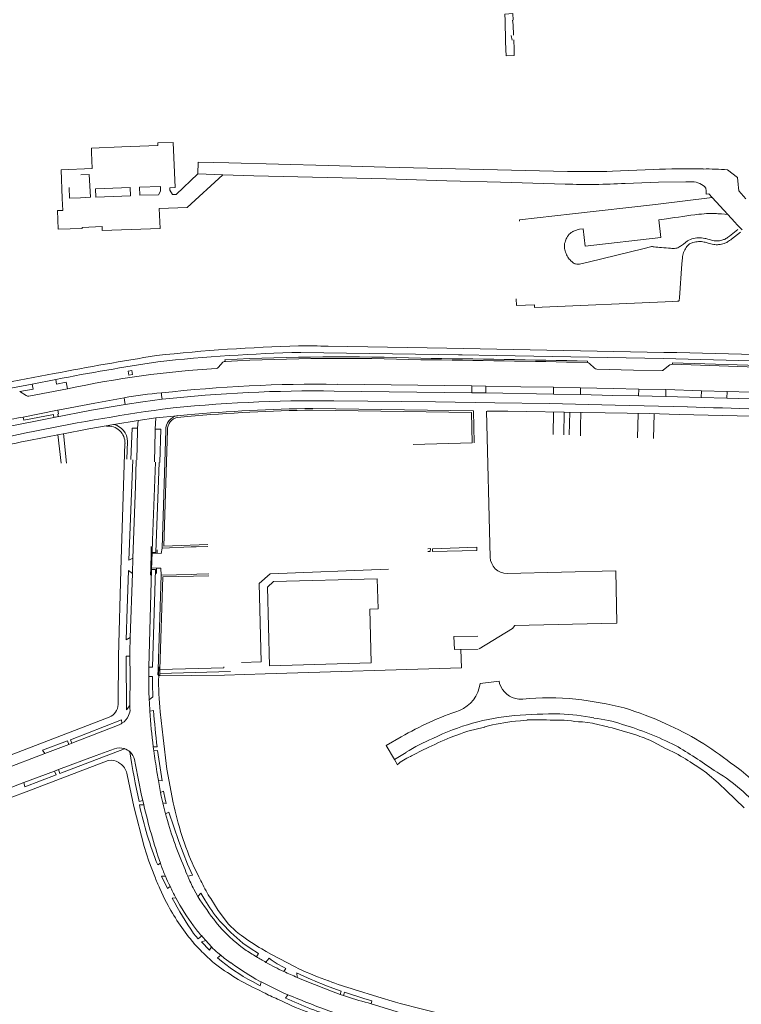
# Model space of a CAD drawing. Extents: x 145000 to 155000, y 457500 to 470000.
# Tile 174 of 196: x 153346 to 153571, y 462524 to 462831. Entities that reach past the tile are written whole.
import ezdxf

# ---------------------------------------------------------------- set-up
doc = ezdxf.new("R2010")
doc.units = 0
doc.header["$LTSCALE"] = 0.2
doc.header["$MEASUREMENT"] = 0
doc.layers.add('kant verharding', color=252, linetype='Continuous', lineweight=0)

msp = doc.modelspace()

# ---------------------------------------------------------------- linework, layer by layer
at = {"layer": 'kant verharding', "lineweight": 0}
for p, q in [((153499.57, 462829.42), (153499.33, 462830.91)), ((153497.09, 462829.01), (153497.04, 462830.77)), ((153497.18, 462826.04), (153497.09, 462829.01)), ((153499.57, 462829.42), (153499.7, 462826.19)), ((153497.23, 462824.3), (153497.18, 462826.04)), ((153499.25, 462824.64), (153498.97, 462826.14)), ((153499.74, 462824.72), (153499.83, 462821.86)), ((153497.3, 462821.71), (153497.23, 462824.3)), ((153364.98, 462782.74), (153367.66, 462782.86)), ((153368, 462775.73), (153367.66, 462782.86)), ((153401.43, 462783.01), (153409.22, 462782.74)), ((153530.47, 462783.82), (153543.15, 462784.39)), ((153558.69, 462784.55), (153558.52, 462784.55)), ((153361.38, 462778.81), (153361.48, 462775.47)), ((153569.57, 462779.76), (153569.68, 462778.65)), ((153368, 462775.73), (153364.87, 462775.61)), ((153369.66, 462775.79), (153369.56, 462778.39)), ((153380.43, 462776.21), (153369.66, 462775.79)), ((153383.42, 462776.35), (153389.15, 462776.5)), ((153559.53, 462778.63), (153559.61, 462777.59)), ((153560.48, 462776.76), (153561.49, 462775.67)), ((153561.49, 462775.67), (153566.36, 462770.4)), ((153569.68, 462778.65), (153569.77, 462777.78)), ((153569.77, 462777.78), (153571.93, 462775.28)), ((153364.87, 462775.61), (153361.48, 462775.47)), ((153501.54, 462768.69), (153518.02, 462770.58)), ((153549.79, 462769.39), (153551.06, 462769.58)), ((153552.33, 462769.77), (153551.06, 462769.58)), ((153553.58, 462769.95), (153552.33, 462769.77)), ((153554.84, 462770.12), (153553.58, 462769.95)), ((153556.09, 462770.29), (153554.84, 462770.12)), ((153557.35, 462770.45), (153556.09, 462770.29)), ((153558.15, 462770.53), (153557.35, 462770.45)), ((153558.96, 462770.6), (153558.15, 462770.53)), ((153559.77, 462770.64), (153558.96, 462770.6)), ((153560.57, 462770.67), (153559.77, 462770.64)), ((153561.14, 462770.67), (153560.57, 462770.67)), ((153561.7, 462770.67), (153561.14, 462770.67)), ((153562.27, 462770.66), (153561.7, 462770.67)), ((153562.83, 462770.65), (153562.27, 462770.66)), ((153563.22, 462770.63), (153562.83, 462770.65)), ((153563.6, 462770.61), (153563.22, 462770.63)), ((153563.98, 462770.59), (153563.6, 462770.61)), ((153564.36, 462770.56), (153563.98, 462770.59)), ((153564.36, 462770.56), (153566.36, 462770.4)), ((153566.36, 462770.4), (153568.59, 462767.98)), ((153501.58, 462768.25), (153501.54, 462768.69)), ((153545.86, 462768.82), (153544.91, 462768.68)), ((153545.55, 462763.23), (153544.91, 462768.68)), ((153545.86, 462768.82), (153546.56, 462768.92)), ((153547.26, 462769.02), (153546.56, 462768.92)), ((153547.26, 462769.02), (153548.53, 462769.2)), ((153548.53, 462769.2), (153549.79, 462769.39)), ((153568.59, 462767.98), (153569.32, 462767.17)), ((153569.32, 462767.17), (153570.06, 462766.36)), ((153365.39, 462765.98), (153365.39, 462766.33)), ((153516.45, 462763.48), (153516.34, 462763.28)), ((153516.56, 462763.67), (153516.45, 462763.48)), ((153516.69, 462763.87), (153516.56, 462763.67)), ((153516.96, 462764.21), (153516.69, 462763.87)), ((153517.27, 462764.51), (153516.96, 462764.21)), ((153517.62, 462764.77), (153517.27, 462764.51)), ((153517.99, 462765), (153517.62, 462764.77)), ((153518.15, 462765.08), (153517.99, 462765)), ((153518.32, 462765.16), (153518.15, 462765.08)), ((153518.48, 462765.23), (153518.32, 462765.16)), ((153518.65, 462765.29), (153518.48, 462765.23)), ((153518.65, 462765.29), (153519.04, 462765.43)), ((153519.44, 462765.57), (153519.04, 462765.43)), ((153519.84, 462765.69), (153519.44, 462765.57)), ((153520.24, 462765.77), (153519.84, 462765.69)), ((153520.24, 462765.77), (153521.37, 462765.92)), ((153521.37, 462765.92), (153521.99, 462760.5)), ((153566.32, 462763.25), (153566.6, 462763.45)), ((153566.6, 462763.45), (153566.88, 462763.66)), ((153566.88, 462763.66), (153569.53, 462765.68)), ((153567.56, 462762.73), (153570.32, 462764.84)), ((153570.06, 462766.36), (153570.8, 462765.56)), ((153515.52, 462760.98), (153515.5, 462760.57)), ((153515.5, 462760.57), (153515.52, 462760.17)), ((153515.59, 462761.39), (153515.52, 462760.98)), ((153515.7, 462761.8), (153515.59, 462761.39)), ((153515.82, 462762.13), (153515.7, 462761.8)), ((153515.95, 462762.45), (153515.82, 462762.13)), ((153516.09, 462762.76), (153515.95, 462762.45)), ((153516.24, 462763.07), (153516.09, 462762.76)), ((153516.34, 462763.28), (153516.24, 462763.07)), ((153521.99, 462760.5), (153545.55, 462763.23)), ((153542.33, 462760.35), (153540.32, 462759.78)), ((153542.6, 462760.38), (153542.33, 462760.35)), ((153542.88, 462760.37), (153542.6, 462760.38)), ((153543.16, 462760.33), (153542.88, 462760.37)), ((153543.16, 462760.33), (153543.44, 462760.29)), ((153551.1, 462760.19), (153551.39, 462760.36)), ((153551.39, 462760.36), (153551.69, 462760.55)), ((153551.69, 462760.55), (153551.99, 462760.75)), ((153551.99, 462760.75), (153552.29, 462760.95)), ((153552.29, 462760.95), (153552.57, 462761.16)), ((153553.83, 462762.17), (153552.57, 462761.16)), ((153553.65, 462760.41), (153553.42, 462760.11)), ((153553.9, 462760.69), (153553.65, 462760.41)), ((153553.83, 462762.17), (153555.17, 462762.77)), ((153554.17, 462760.95), (153553.9, 462760.69)), ((153554.48, 462761.19), (153554.17, 462760.95)), ((153554.72, 462761.34), (153554.48, 462761.19)), ((153554.97, 462761.47), (153554.72, 462761.34)), ((153555.24, 462761.57), (153554.97, 462761.47)), ((153555.66, 462762.94), (153555.17, 462762.77)), ((153555.51, 462761.66), (153555.24, 462761.57)), ((153555.95, 462761.77), (153555.51, 462761.66)), ((153556.17, 462763.03), (153555.66, 462762.94)), ((153556.38, 462761.85), (153555.95, 462761.77)), ((153556.69, 462763.08), (153556.17, 462763.03)), ((153556.82, 462761.91), (153556.38, 462761.85)), ((153557.21, 462763.09), (153556.69, 462763.08)), ((153557.26, 462761.94), (153556.82, 462761.91)), ((153557.7, 462763.1), (153557.21, 462763.09)), ((153557.69, 462761.94), (153557.26, 462761.94)), ((153558.13, 462761.93), (153557.69, 462761.94)), ((153558.2, 462763.09), (153557.7, 462763.1)), ((153558.56, 462761.89), (153558.13, 462761.93)), ((153558.69, 462763.04), (153558.2, 462763.09)), ((153558.99, 462761.81), (153558.56, 462761.89)), ((153559.18, 462762.95), (153558.69, 462763.04)), ((153559.31, 462761.72), (153558.99, 462761.81)), ((153559.52, 462762.86), (153559.18, 462762.95)), ((153559.63, 462761.64), (153559.31, 462761.72)), ((153559.86, 462762.77), (153559.52, 462762.86)), ((153559.63, 462761.64), (153559.95, 462761.55)), ((153559.86, 462762.77), (153560.2, 462762.67)), ((153559.95, 462761.55), (153560.26, 462761.47)), ((153560.2, 462762.67), (153560.55, 462762.58)), ((153560.26, 462761.47), (153560.69, 462761.36)), ((153560.55, 462762.58), (153560.94, 462762.48)), ((153560.69, 462761.36), (153561.11, 462761.26)), ((153560.94, 462762.48), (153561.33, 462762.39)), ((153561.11, 462761.26), (153561.54, 462761.16)), ((153561.33, 462762.39), (153561.73, 462762.29)), ((153561.54, 462761.16), (153561.97, 462761.06)), ((153561.73, 462762.29), (153562.13, 462762.21)), ((153561.97, 462761.06), (153562.35, 462761)), ((153562.13, 462762.21), (153562.45, 462762.15)), ((153562.35, 462761), (153562.74, 462760.97)), ((153562.45, 462762.15), (153562.77, 462762.13)), ((153562.74, 462760.97), (153563.13, 462760.98)), ((153562.77, 462762.13), (153563.1, 462762.14)), ((153563.1, 462762.14), (153563.42, 462762.16)), ((153563.13, 462760.98), (153563.52, 462761)), ((153563.42, 462762.16), (153563.78, 462762.2)), ((153563.52, 462761), (153563.94, 462761.05)), ((153563.78, 462762.2), (153564.13, 462762.26)), ((153563.94, 462761.05), (153564.36, 462761.13)), ((153564.13, 462762.26), (153564.48, 462762.35)), ((153564.36, 462761.13), (153564.78, 462761.23)), ((153564.48, 462762.35), (153564.83, 462762.46)), ((153564.78, 462761.23), (153565.19, 462761.35)), ((153564.83, 462762.46), (153565.07, 462762.54)), ((153565.07, 462762.54), (153565.3, 462762.63)), ((153565.19, 462761.35), (153565.48, 462761.46)), ((153565.3, 462762.63), (153565.52, 462762.73)), ((153565.48, 462761.46), (153565.77, 462761.57)), ((153565.52, 462762.73), (153565.73, 462762.86)), ((153565.73, 462762.86), (153566.03, 462763.05)), ((153565.77, 462761.57), (153566.04, 462761.7)), ((153566.03, 462763.05), (153566.32, 462763.25)), ((153566.04, 462761.7), (153566.3, 462761.85)), ((153566.3, 462761.85), (153566.63, 462762.06)), ((153566.63, 462762.06), (153566.94, 462762.28)), ((153566.94, 462762.28), (153567.26, 462762.5)), ((153567.26, 462762.5), (153567.56, 462762.73)), ((153515.52, 462760.17), (153515.57, 462759.78)), ((153515.57, 462759.78), (153515.64, 462759.4)), ((153515.64, 462759.4), (153515.75, 462759.03)), ((153515.75, 462759.03), (153515.87, 462758.65)), ((153515.87, 462758.65), (153516.02, 462758.24)), ((153516.02, 462758.24), (153516.18, 462757.84)), ((153516.18, 462757.84), (153516.36, 462757.46)), ((153516.36, 462757.46), (153516.57, 462757.08)), ((153540.32, 462759.78), (153522.95, 462755.49)), ((153544, 462760.25), (153543.44, 462760.29)), ((153544.57, 462760.2), (153544, 462760.25)), ((153545.13, 462760.15), (153544.57, 462760.2)), ((153545.7, 462760.11), (153545.13, 462760.15)), ((153546.42, 462760.04), (153545.7, 462760.11)), ((153547.14, 462759.98), (153546.42, 462760.04)), ((153547.14, 462759.98), (153547.86, 462759.91)), ((153547.86, 462759.91), (153548.57, 462759.84)), ((153548.57, 462759.84), (153548.97, 462759.81)), ((153548.97, 462759.81), (153549.37, 462759.79)), ((153549.37, 462759.79), (153549.77, 462759.8)), ((153549.77, 462759.8), (153550.17, 462759.84)), ((153550.17, 462759.84), (153550.49, 462759.91)), ((153550.49, 462759.91), (153550.8, 462760.03)), ((153550.8, 462760.03), (153551.1, 462760.19)), ((153552.27, 462757.32), (153552.22, 462756.92)), ((153552.35, 462757.72), (153552.27, 462757.32)), ((153552.45, 462758.12), (153552.35, 462757.72)), ((153552.58, 462758.52), (153552.45, 462758.12)), ((153552.74, 462758.94), (153552.58, 462758.52)), ((153552.94, 462759.34), (153552.74, 462758.94)), ((153553.17, 462759.73), (153552.94, 462759.34)), ((153553.42, 462760.11), (153553.17, 462759.73)), ((153516.57, 462757.08), (153516.79, 462756.77)), ((153516.79, 462756.77), (153517.02, 462756.49)), ((153517.02, 462756.49), (153517.28, 462756.22)), ((153517.28, 462756.22), (153517.55, 462755.95)), ((153517.55, 462755.95), (153517.88, 462755.65)), ((153517.88, 462755.65), (153518.22, 462755.37)), ((153518.22, 462755.37), (153518.59, 462755.14)), ((153518.99, 462754.98), (153519.4, 462754.9)), ((153519.4, 462754.9), (153519.82, 462754.89)), ((153519.82, 462754.89), (153520.23, 462754.93)), ((153520.23, 462754.93), (153520.64, 462755)), ((153522.95, 462755.49), (153520.64, 462755)), ((153551.34, 462744.43), (153552.09, 462755.01)), ((153552.09, 462755.01), (153552.22, 462756.92)), ((153500.63, 462742.04), (153500.54, 462744.1)), ((153506.2, 462742.28), (153500.63, 462742.04)), ((153506.24, 462741.4), (153506.2, 462742.28)), ((153549.3, 462743.26), (153506.24, 462741.4)), ((153549.3, 462743.26), (153550.73, 462743.37)), ((153550.73, 462743.37), (153550.87, 462743.39)), ((153550.87, 462743.39), (153551.01, 462743.43)), ((153551.01, 462743.43), (153551.12, 462743.49)), ((153551.12, 462743.49), (153551.18, 462743.59)), ((153551.18, 462743.59), (153551.34, 462744.43)), ((153433.49, 462727.42), (153483.4, 462726.67)), ((153482.56, 462726.69), (153483.4, 462726.67)), ((153483.4, 462726.67), (153483.7, 462726.67)), ((153409.22, 462724.35), (153407.85, 462722.8)), ((153409.87, 462725.16), (153410.03, 462724.63)), ((153522.66, 462724.3), (153522.7, 462724.75)), ((153524.91, 462722.5), (153523.34, 462723.96)), ((153546.33, 462721.98), (153548.31, 462723.54)), ((153331.63, 462714.12), (153349.92, 462717.5)), ((153357.23, 462719.01), (153349.92, 462717.5)), ((153486.68, 462716.98), (153444.83, 462717.49)), ((153345.99, 462715.22), (153348.03, 462714.01)), ((153348.81, 462713.83), (153360.88, 462716.08)), ((153390.13, 462714.03), (153390.13, 462714.82)), ((153486.7, 462714.86), (153443.89, 462715.4)), ((153486.68, 462716.98), (153491.07, 462716.9)), ((153486.7, 462714.86), (153486.68, 462716.98)), ((153491.02, 462714.87), (153486.7, 462714.86)), ((153491.07, 462716.9), (153491.02, 462714.87)), ((153512.07, 462714.42), (153491.02, 462714.87)), ((153512.07, 462714.42), (153512.08, 462716.57)), ((153520.47, 462714.33), (153512.07, 462714.42)), ((153512.08, 462716.57), (153520.56, 462716.42)), ((153520.56, 462716.42), (153520.47, 462714.33)), ((153538.61, 462713.87), (153538.72, 462716.01)), ((153538.72, 462716.01), (153547.11, 462715.83)), ((153547.11, 462715.83), (153547.03, 462713.65)), ((153558.17, 462715.47), (153547.11, 462715.83)), ((153558.08, 462713.38), (153558.17, 462715.47)), ((153558.17, 462715.47), (153566.17, 462715.27)), ((153566.17, 462715.27), (153566.05, 462713.19)), ((153378.63, 462712.52), (153378.49, 462713.31)), ((153378.82, 462711.19), (153378.63, 462712.52)), ((153390.37, 462712.85), (153390.13, 462714.03)), ((153547.03, 462713.65), (153538.61, 462713.87)), ((153547.03, 462713.65), (153558.08, 462713.38)), ((153566.05, 462713.19), (153558.08, 462713.38)), ((153437.18, 462709.99), (153487.19, 462709.28)), ((153487.19, 462709.28), (153487.4, 462699.26)), ((153491.24, 462709.17), (153492.4, 462663.68)), ((153497.95, 462709.15), (153491.43, 462709.18)), ((153511.98, 462701.88), (153512.14, 462708.87)), ((153515.32, 462701.75), (153515.48, 462708.8)), ((153517, 462701.72), (153517.16, 462708.77)), ((153520.63, 462707.79), (153520.67, 462708.62)), ((153538.3, 462700.84), (153538.49, 462708.42)), ((153543.26, 462700.64), (153543.45, 462708.32)), ((153357.94, 462707.45), (153356.66, 462707.14)), ((153382.83, 462706.26), (153375.24, 462705.02)), ((153382.7, 462703.8), (153382.83, 462706.26)), ((153382.83, 462706.26), (153388.34, 462707.03)), ((153388.34, 462707.03), (153388.2, 462703.55)), ((153395.14, 462707.73), (153388.34, 462707.03)), ((153395.14, 462707.73), (153398.07, 462707.99)), ((153398.12, 462707.44), (153395.23, 462707.19)), ((153520.54, 462705.29), (153520.51, 462701.45)), ((153520.56, 462706.12), (153520.54, 462705.29)), ((153520.59, 462706.95), (153520.56, 462706.12)), ((153520.63, 462707.79), (153520.59, 462706.95)), ((153359.58, 462702.15), (153360.56, 462692.92)), ((153382.66, 462702.98), (153382.42, 462694)), ((153382.7, 462703.8), (153382.66, 462702.98)), ((153388.18, 462702.79), (153387.92, 462693.31)), ((153388.2, 462703.55), (153388.18, 462702.79)), ((153391.43, 462703.2), (153390.28, 462666.52)), ((153348.35, 462699.88), (153358.91, 462701.94)), ((153357.91, 462701.86), (153358.86, 462692.95)), ((153379.55, 462699.73), (153379.31, 462694.16)), ((153486.85, 462699.25), (153468.47, 462698.76)), ((153386.88, 462664.94), (153386.95, 462666.96)), ((153388.77, 462665.93), (153388.74, 462664.9)), ((153390.04, 462664.83), (153390.28, 462666.52)), ((153390.28, 462666.52), (153399.34, 462666.85)), ((153399.34, 462666.85), (153400.94, 462666.88)), ((153400.94, 462666.88), (153404.56, 462667.03)), ((153473.8, 462666.32), (153472.97, 462666.29)), ((153474.43, 462666.31), (153488.25, 462666.77)), ((153381.22, 462663.33), (153381.05, 462658.6)), ((153386.8, 462660.38), (153386.88, 462664.94)), ((153388.74, 462664.9), (153386.88, 462664.94)), ((153387.2, 462665.16), (153387.04, 462659.85)), ((153388.74, 462664.9), (153390.04, 462664.83)), ((153387.04, 462659.85), (153386.16, 462629.44)), ((153386.8, 462660.38), (153386.74, 462658.07)), ((153388.57, 462660.25), (153386.8, 462660.38)), ((153389.96, 462660.28), (153388.57, 462660.25)), ((153388.57, 462660.25), (153388.61, 462658.62)), ((153389.97, 462658.07), (153389.96, 462660.28)), ((153497.66, 462658.55), (153531.5, 462659.41)), ((153531.87, 462643.07), (153531.5, 462659.41)), ((153531.5, 462659.41), (153531.87, 462643.07)), ((153381.05, 462658.6), (153380.33, 462638.64)), ((153389.09, 462628.68), (153389.97, 462658.07)), ((153399.6, 462658.31), (153389.97, 462658.07)), ((153399.6, 462658.31), (153401.17, 462658.34)), ((153401.17, 462658.34), (153404.82, 462658.44)), ((153389.09, 462628.68), (153388.93, 462626.99)), ((153389.32, 462629.47), (153389.24, 462626.7)), ((153389.62, 462628.7), (153389.59, 462627.43)), ((153386.15, 462626.47), (153387.3, 462626.49)), ((153389.59, 462627.43), (153411.59, 462628.07)), ((153386.31, 462619.28), (153387.45, 462620.16)), ((153501.28, 462619.47), (153502.53, 462619.47)), ((153380.31, 462617.45), (153380.3, 462616.51)), ((153386.51, 462615.71), (153387.67, 462615.91)), ((153376.92, 462611.43), (153362.19, 462605.73)), ((153485.92, 462609.58), (153490.21, 462610.6)), ((153490.21, 462610.6), (153490.58, 462610.74)), ((153500.32, 462612.61), (153501.83, 462612.71)), ((153504.77, 462612.99), (153505.08, 462613)), ((153505.08, 462613), (153509.59, 462613.02)), ((153509.59, 462613.02), (153509.94, 462613.01)), ((153509.94, 462613.01), (153511.04, 462612.86)), ((153519.89, 462612.38), (153521.13, 462612.35)), ((153521.13, 462612.35), (153524.25, 462611.99)), ((153524.25, 462611.99), (153524.57, 462611.9)), ((153524.57, 462611.9), (153528.99, 462610.83)), ((153528.99, 462610.83), (153529.27, 462610.77)), ((153480, 462607.46), (153483.15, 462608.65)), ((153485.49, 462609.53), (153485.92, 462609.58)), ((153361.27, 462605.38), (153353.8, 462602.5)), ((153362.19, 462605.73), (153361.27, 462605.38)), ((153378.6, 462604.02), (153378.48, 462604.06)), ((153387.56, 462604.6), (153387.71, 462603.38)), ((153388.77, 462604.58), (153387.56, 462604.6)), ((153471.99, 462603.86), (153472.33, 462604.03)), ((153543.15, 462606.13), (153542.89, 462606.25)), ((153547.22, 462604.03), (153543.15, 462606.13)), ((153547.46, 462603.89), (153547.22, 462604.03)), ((153353.8, 462602.5), (153340.89, 462597.54)), ((153466.23, 462602.89), (153462.66, 462600.66)), ((153467.63, 462601.62), (153467.88, 462601.78)), ((153467.88, 462601.78), (153471.99, 462603.86)), ((153550.13, 462602.59), (153547.46, 462603.89)), ((153376.79, 462599.74), (153377.67, 462599.1)), ((153463.52, 462598.99), (153462.66, 462600.66)), ((153356.83, 462597.06), (153347.29, 462593.47)), ((153358.02, 462597.51), (153356.83, 462597.06)), ((153388.71, 462596.84), (153389.17, 462594.15)), ((153393.76, 462587.16), (153391.79, 462597.7)), ((153559.97, 462596.27), (153559.75, 462596.52)), ((153563.38, 462593.36), (153559.97, 462596.27)), ((153347.29, 462593.47), (153333.13, 462588.11)), ((153389.17, 462594.15), (153389.82, 462590.37)), ((153563.53, 462593.16), (153563.38, 462593.36)), ((153383.16, 462587.63), (153384.29, 462587.85)), ((153384.58, 462586.59), (153383.26, 462586.53)), ((153384.29, 462587.85), (153384.58, 462586.59)), ((153388.95, 462567.81), (153389.76, 462568.37)), ((153389.76, 462568.37), (153389.93, 462567.89)), ((153400.16, 462567.25), (153401.5, 462564.69)), ((153400.22, 462560.25), (153401.43, 462558.03)), ((153394.62, 462557.55), (153393.47, 462557.47)), ((153400.23, 462543.39), (153400.93, 462542.66)), ((153403.91, 462544.31), (153405.68, 462542.31)), ((153408.56, 462539.68), (153407.58, 462538.87)), ((153407.61, 462540.49), (153408.56, 462539.68)), ((153408.56, 462539.68), (153409.63, 462538.79)), ((153421.33, 462541.66), (153422.68, 462540.9)), ((153409.63, 462538.79), (153411.8, 462537.29)), ((153422.6, 462537.5), (153423.6, 462538.75)), ((153422.6, 462537.5), (153422.73, 462537.42)), ((153428.8, 462535.61), (153428.17, 462534.66)), ((153432.86, 462535.49), (153431.75, 462536.07)), ((153432.34, 462532.8), (153432.19, 462534.2)), ((153420.66, 462531.64), (153421.19, 462531.38)), ((153420.26, 462528.9), (153421.82, 462528.13)), ((153429.48, 462527.41), (153428.76, 462526.37)), ((153429.48, 462527.41), (153431.14, 462526.73)), ((153445.73, 462527.53), (153446.75, 462527.18)), ((153450.11, 462529.04), (153457.48, 462526.76)), ((153426.21, 462526.04), (153427.48, 462525.47)), ((153454.43, 462524.88), (153455.38, 462524.59)), ((153455.38, 462524.59), (153464.49, 462521.82)), ((153457.48, 462526.76), (153462.92, 462525.13))]:
    msp.add_line(p, q, dxfattribs=at)
at = {"layer": 'kant verharding', "lineweight": 0, "flags": 128}
for points in [[(153497.04, 462830.77), (153496.98, 462832.77), (153499.49, 462832.94), (153499.55, 462830.94)], [(153499.83, 462821.86), (153499.89, 462819.88), (153497.36, 462819.78), (153497.3, 462821.71)], [(153368.34, 462789.68), (153368.29, 462791), (153377.75, 462791.42), (153388.99, 462791.83)], [(153388.99, 462791.83), (153388.94, 462792.66), (153393.78, 462792.83), (153394.34, 462778.8), (153392.7, 462778.72), (153392.7, 462777.99), (153393.52, 462776.61)], [(153359.21, 462775.39), (153358.9, 462784.26), (153368.53, 462784.66), (153368.34, 462789.68)], [(153516.44, 462783.77), (153459.87, 462785.12), (153442.01, 462785.68), (153411.09, 462786.49), (153401.55, 462786.68), (153401.43, 462783.01)], [(153409.22, 462782.74), (153398.11, 462772.57), (153389.36, 462772.23), (153389.67, 462766.04), (153371.67, 462765.43), (153371.65, 462766.59), (153365.39, 462766.33)], [(153393.52, 462776.61), (153394.67, 462776.64), (153401.43, 462783.01)], [(153409.22, 462782.74), (153418.83, 462782.41), (153460.07, 462781.46), (153478.95, 462780.91), (153495.67, 462780.49), (153515.8, 462779.83)], [(153566.28, 462784.32), (153569.36, 462781.91), (153569.57, 462779.76)], [(153369.56, 462778.39), (153380.33, 462778.76), (153380.43, 462776.21)], [(153389.83, 462779.14), (153383.31, 462778.88), (153383.42, 462776.35)], [(153389.83, 462779.14), (153389.82, 462777.63), (153389.15, 462776.5)], [(153534.4, 462780.05), (153544.8, 462780.44), (153553.35, 462780.57), (153555.09, 462780.54), (153555.28, 462780.54)], [(153518.02, 462770.58), (153543.85, 462773.49), (153561.49, 462775.67)], [(153559.61, 462777.59), (153559.67, 462776.67), (153560.48, 462776.76)], [(153365.39, 462765.98), (153357.94, 462765.79), (153357.79, 462771.61), (153359.38, 462771.66), (153359.21, 462775.39)], [(153546.41, 462727.44), (153478.97, 462728.79), (153442.04, 462729.34)], [(153601.01, 462723.91), (153573.64, 462724.8), (153546.27, 462725.5), (153494.45, 462726.46), (153483.4, 462726.67)], [(153549.13, 462723.73), (153549.12, 462724.17), (153582.68, 462723.13), (153600.99, 462722.42)], [(153600.97, 462722.01), (153575.33, 462722.88), (153549.13, 462723.73)], [(153356.72, 462720.84), (153343.65, 462718.4), (153330.69, 462715.97)], [(153379.71, 462721.55), (153379.92, 462720.32), (153381.14, 462720.58), (153380.92, 462721.76), (153379.71, 462721.55)], [(153545.89, 462721.79), (153537, 462721.95), (153525.57, 462722.17)], [(153349.92, 462717.5), (153350.23, 462716.02), (153345.99, 462715.22)], [(153360.88, 462716.08), (153360.42, 462718.14), (153357.47, 462717.58), (153357.23, 462719.01)], [(153512.08, 462716.57), (153502, 462716.7), (153491.07, 462716.9)], [(153538.61, 462713.87), (153530.55, 462714.02), (153520.47, 462714.33)], [(153538.72, 462716.01), (153530.69, 462716.14), (153520.56, 462716.42)], [(153581.85, 462714.78), (153573.5, 462715.07), (153566.17, 462715.27)], [(153357.89, 462709.48), (153369.36, 462711.67), (153378.49, 462713.31)], [(153390.37, 462712.85), (153384.32, 462712.04), (153378.82, 462711.19)], [(153443.75, 462712.35), (153475.39, 462712), (153493.9, 462711.7), (153510.78, 462711.47), (153531.26, 462711.02), (153553.77, 462710.47)], [(153581.78, 462712.65), (153573.14, 462712.98), (153566.05, 462713.19)], [(153347.07, 462707.3), (153357.72, 462709.45), (153357.89, 462709.48)], [(153378.82, 462711.19), (153368.32, 462709.45), (153356.66, 462707.14)], [(153357.89, 462709.48), (153358.11, 462708.32), (153357.81, 462708.25), (153357.94, 462707.45)], [(153486.85, 462699.25), (153486.65, 462708.74), (153437.18, 462709.44)], [(153680.22, 462703.73), (153638.6, 462704.56), (153605.18, 462706.3), (153602.5, 462706.38), (153573.86, 462707.59), (153551.19, 462708.06), (153542.01, 462708.37), (153521.21, 462708.69), (153497.95, 462709.15)], [(153356.66, 462707.14), (153341.46, 462704.16), (153331.96, 462702.23)], [(153356.66, 462707.14), (153356.55, 462708.06), (153347.27, 462706.33), (153347.07, 462707.3)], [(153375.24, 462705.02), (153367.46, 462703.59), (153359.13, 462701.98)], [(153380.61, 462694.04), (153380.96, 462703.86), (153382.7, 462703.8)], [(153389.6, 462693.17), (153389.92, 462703.5), (153388.2, 462703.55)], [(153391.98, 462703.2), (153390.85, 462667.09), (153404.54, 462667.58)], [(153376.6, 462617.77), (153376.79, 462632.79), (153377.51, 462659.67), (153378.76, 462699.06)], [(153381.16, 462693.98), (153379.96, 462662.71), (153381.22, 462663.33)], [(153382.25, 462693.88), (153382.01, 462685.73), (153381.22, 462663.33)], [(153388.25, 462693.3), (153387.31, 462668.97), (153387.2, 462665.16)], [(153389.35, 462693.19), (153388.41, 462665.18), (153387.2, 462665.16)], [(153473.8, 462666.32), (153473.73, 462665.48), (153472.98, 462665.47)], [(153488.25, 462666.77), (153488.28, 462665.75), (153474.48, 462665.48), (153474.43, 462666.31)], [(153381.05, 462658.6), (153379.89, 462659.55), (153379.43, 462647.73), (153379.13, 462637.97), (153380.33, 462638.64)], [(153387.04, 462659.85), (153388.21, 462659.82), (153387.34, 462629.43), (153386.16, 462629.44)], [(153415.02, 462630.89), (153421.19, 462631.05), (153420.55, 462655.43), (153423.96, 462658.49), (153460.78, 462659.88)], [(153404.83, 462657.9), (153390.51, 462657.53), (153389.62, 462628.7)], [(153455.35, 462630.76), (153423.77, 462629.87), (153423.1, 462654.36), (153425.03, 462656.09), (153457.28, 462656.96), (153457.54, 462647.58), (153454.92, 462647.51), (153455.35, 462630.76)], [(153489.03, 462635.11), (153499.39, 462641.47), (153500.08, 462642.36), (153527.03, 462642.96), (153531.87, 462643.07)], [(153380.33, 462638.64), (153380.23, 462634.06), (153380.26, 462632.79)], [(153488.58, 462639.08), (153481.09, 462638.96), (153481.27, 462634.9), (153488.67, 462634.99)], [(153422.4, 462627.31), (153483.44, 462629.22), (153483.26, 462634.92)], [(153380.26, 462632.79), (153379.08, 462632.83), (153379.2, 462616.14), (153380.31, 462617.45)], [(153380.26, 462632.79), (153380.41, 462626.71), (153380.31, 462617.45)], [(153409.48, 462629.53), (153409.51, 462629.2), (153389.62, 462628.7)], [(153388.93, 462626.99), (153389.57, 462626.95), (153389.59, 462627.43)], [(153422.4, 462627.31), (153409.77, 462626.91), (153389.24, 462626.7)], [(153489.3, 462624.31), (153495.23, 462625.1), (153495.32, 462624.33)], [(153285.65, 462579.89), (153308.79, 462588.88), (153317.4, 462592.16), (153320.51, 462593.39), (153346.9, 462603.47), (153373.87, 462613.86)], [(153389.69, 462615.51), (153390.61, 462607.43), (153391.79, 462597.7)], [(153362.19, 462605.73), (153361.76, 462606.81), (153377.67, 462613.02), (153377.81, 462611.93)], [(153490.7, 462610.87), (153490.7, 462610.77), (153490.58, 462610.74)], [(153501.83, 462612.71), (153503.88, 462612.91), (153503.9, 462612.97), (153504.77, 462612.99)], [(153462.66, 462600.66), (153460.08, 462604.97), (153464.73, 462607.72)], [(153485.49, 462609.53), (153484.25, 462609.07), (153483.15, 462608.65)], [(153353.8, 462602.5), (153353.09, 462603.53), (153360.84, 462606.47), (153361.27, 462605.38)], [(153358.02, 462597.51), (153358.49, 462596.29), (153378.6, 462604.02)], [(153375.48, 462603.98), (153369.77, 462601.93), (153358.02, 462597.51)], [(153387.71, 462603.38), (153388.85, 462603.45), (153390.35, 462594.04), (153389.17, 462594.15)], [(153373.57, 462600.32), (153348.01, 462590.64), (153343.58, 462588.9), (153336.32, 462586.15), (153296.17, 462570.61)], [(153559.75, 462596.52), (153557.97, 462597.74), (153556.16, 462598.92)], [(153347.29, 462593.47), (153347.56, 462592.14), (153357.36, 462595.86), (153356.83, 462597.06)], [(153379.47, 462595.91), (153381.54, 462586.03), (153384.76, 462573.52), (153386.16, 462569.02), (153388.02, 462564.2)], [(153563.53, 462593.16), (153565.99, 462590.95), (153571.5, 462585.63)], [(153389.82, 462590.37), (153390.73, 462590.8), (153391.24, 462588.31), (153391.58, 462587.01), (153390.51, 462587.13)], [(153389.82, 462590.37), (153390, 462589.28), (153390.51, 462587.13)], [(153391.38, 462583.75), (153392.4, 462584.22), (153395.5, 462575.11), (153398.19, 462568.06), (153399.76, 462564.64), (153398.31, 462564.28)], [(153391.35, 462564.34), (153390.15, 462564.32), (153391.97, 462560.51), (153392.77, 462561.16)], [(153389.61, 462560.52), (153391.21, 462557.11), (153392.19, 462555.16)], [(153401.43, 462558.03), (153402.39, 462559.08), (153403.64, 462557.01)], [(153405.43, 462557.33), (153407.8, 462553.64), (153410.96, 462549.4)], [(153400.11, 462546.44), (153401.53, 462544.79), (153402.64, 462545.72)], [(153403.91, 462544.31), (153402.56, 462543.88), (153405.04, 462541.24), (153405.68, 462542.31)], [(153415.43, 462543.48), (153417.72, 462541.88), (153420.27, 462540.22), (153419.67, 462539.25)], [(153431.75, 462536.07), (153424.33, 462539.98), (153422.68, 462540.9)], [(153418.44, 462531.49), (153420.87, 462530.16), (153421.19, 462531.38)], [(153421.19, 462531.38), (153428.24, 462527.92), (153429.48, 462527.41)], [(153435.36, 462531.57), (153443.08, 462528.52), (153445.73, 462527.53)], [(153441.18, 462530.31), (153446.03, 462528.53), (153445.73, 462527.53)], [(153455.38, 462524.59), (153455.54, 462525.55), (153453.07, 462526.26), (153447.11, 462528.25), (153446.75, 462527.18)], [(153462.92, 462525.13), (153464.38, 462524.7), (153470.98, 462522.98), (153479.21, 462520.96), (153485.15, 462519.55), (153485.24, 462519.59), (153486.73, 462519.25)]]:
    msp.add_lwpolyline(points, dxfattribs=at)
at = {"layer": 'kant verharding', "lineweight": 0}
for centre, radius, start, end in [((153518.83, 463902.59), 1118.83, 269.87748, 270.59613), ((153553.31, 462539.27), 245.33, 88.7817, 92.3735), ((153559.92, 462697.03), 87.52, 85.8301, 90.8071), ((153522.53, 462999.43), 219.7, 268.2447, 273.098), ((153555.31, 462774.9), 5.63, 41.3622, 90.2787), ((153519.43, 462756.67), 1.75, 241.0581, 255.29), ((153449.17, 462162.58), 567.12, 91.6553, 96.1309), ((153445.57, 462200.19), 527.37, 91.313, 96.1615), ((153434.96, 462563.62), 165.87, 87.5535, 90.7495), ((153479.96, 459367.84), 3360.26, 87.76412, 88.86677), ((153558.51, 461670.12), 1069.92, 99.13781, 100.87118), ((153504.6, 461963.4), 769.84, 98.63893, 101.03661), ((153409.91, 462723.68), 0.954, 82.4481, 135.6512), ((153445.57, 461994.71), 731.32, 88.02004, 92.79762), ((153446.39, 462022.1), 703.46, 88.00981, 92.96283), ((153428.22, 458526.11), 4199.25, 88.71129, 89.41866), ((153410.08, 457429.3), 5296.64, 88.78166, 89.34282), ((153522.68, 462723.49), 0.811, 35.325, 91.3432), ((153549, 462722.4), 1.34, 84.5125, 121.0779), ((153425.23, 462419.1), 303.88, 93.4175, 102.2263), ((153407.01, 462723.57), 1.14, 275.6578, 317.6602), ((153525.73, 462723.29), 1.14, 224.1229, 262.2641), ((153545.87, 462722.45), 0.663, 272.3366, 314.0606), ((153438.73, 462280.08), 437.45, 89.2009, 96.3792), ((153397.79, 462610.68), 104.43, 94.2106, 100.6501), ((153437.84, 462279.31), 436.13, 89.2056, 96.2484), ((153348.65, 462714.88), 1.07, 234.8972, 278.8767), ((153438, 462280.05), 432.34, 89.2378, 96.3137), ((153480.28, 462072.12), 643.94, 98.01841, 101.84968), ((153444.43, 462185.3), 524.74, 90.7918, 95.0688), ((153444.4, 462186.04), 523.46, 90.7898, 95.0721), ((153399.57, 457355.42), 5357.26, 87.8836, 88.35071), ((153406.77, 462358.28), 354.09, 99.7064, 102.2635), ((153395.86, 462703.37), 4.43, 99.3365, 182.115), ((153395.86, 462703.37), 3.88, 99.3265, 182.4037), ((153784.59, 460512.76), 2232.68, 101.27532, 102.29194), ((153373.5, 462699.22), 5.27, 358.2555, 95.5078), ((153373.89, 462699.52), 5.66, 2.1105, 76.2652), ((153493.58, 461938.32), 775.28, 100.79661, 102.90648), ((153497.74, 462663.89), 5.34, 182.3388, 269.1407), ((153454.88, 462627.63), 68.74, 178.4933, 180.9658), ((153517.94, 462625.88), 131.8, 179.7448, 182.87), ((153551.12, 462627.19), 163.83, 180.2442, 182.456), ((153484.96, 462624.91), 95.73, 178.9288, 185.6295), ((153478.92, 462625.66), 10.47, 292.109, 352.5948), ((153501.97, 462626.39), 6.95, 197.2147, 264.3344), ((153475.38, 462622.27), 89.11, 181.9208, 184.2241), ((153510.91, 462533.07), 86.8, 84.6012, 95.5374), ((153504.78, 462500.23), 120.11, 75.8596, 83.1665), ((153372.34, 462617.83), 4.26, 291.1125, 359.1828), ((153377.03, 462616.07), 3.3, 329.1679, 7.6437), ((153508.39, 462529.28), 91.13, 64.8751, 73.5967), ((153374.73, 462616.61), 5.6, 303.3657, 336.5552), ((153545.22, 462625.14), 158.99, 183.4024, 187.4252), ((153564.42, 462627.36), 177.11, 183.707, 187.3885), ((153516.34, 462518.26), 103.28, 108.9167, 119.9816), ((153506.51, 462542.48), 72.19, 95.1874, 116.244), ((153513.21, 462434.01), 180.85, 89.7157, 94.1937), ((153511.4, 462547.86), 67.06, 78.5578, 87.685), ((153519.41, 462568.65), 45.24, 71.7384, 83.2832), ((153375.33, 462615.3), 4.18, 292.4267, 306.3627), ((153508.64, 462538.87), 74.2, 96.4396, 103.9908), ((153513.34, 462574.23), 38.7, 80.2565, 93.4032), ((153503.16, 462505.73), 108.24, 71.3833, 76.0363), ((153501.8, 462508.15), 108.23, 63.496, 72.9251), ((153510.12, 462528.05), 91.53, 51.311, 66.1807), ((153500.94, 462546.31), 66.38, 113.3889, 121.5258), ((153528.79, 462488.2), 128.86, 112.2502, 115.9863), ((153527.63, 462575.33), 34.48, 63.7246, 73.0008), ((153377.1, 462599.47), 4.79, 73.2278, 109.787), ((153377.27, 462599.78), 4.44, 46.6305, 72.6419), ((153468.83, 462466), 161.03, 54.6161, 59.6878), ((153377.28, 462599.55), 4.6, 13.4936, 48.6039), ((153558.09, 462627.84), 179.5, 187.9531, 192.9444), ((153549.92, 462624.66), 163.59, 187.4754, 189.7902), ((153472.91, 462588.83), 13.84, 112.439, 132.7893), ((153521.93, 462549.57), 60.06, 55.2588, 62.0013), ((153374.54, 462596.44), 3.99, 55.6046, 104.0205), ((153374.42, 462595.16), 5.1, 8.4447, 50.4976), ((153580.02, 462633.31), 200.94, 189.3599, 193.0736), ((153540.01, 462558.27), 49.46, 38.409, 56.4672), ((153534.54, 462550.03), 54.69, 40.6843, 59.7637), ((153496.8, 462610.78), 116.1, 192.0568, 201.7232), ((153584.95, 462633.71), 205.83, 193.2342, 198.5078), ((153452.73, 462601.26), 63.8, 192.7994, 195.9274), ((153495.43, 462608.89), 103.97, 192.0633, 203.6113), ((153510.87, 462616.06), 123.79, 195.1288, 203.2848), ((153445.04, 462587.86), 58.62, 199.9265, 203.6652), ((153433.3, 462579.97), 38.34, 199.5662, 204.1545), ((153494.59, 462607.95), 115.2, 202.3209, 204.3163), ((153440.91, 462584.68), 53.57, 202.3168, 206.0335), ((153444.64, 462583.77), 50.26, 202.8222, 207.9044), ((153433.35, 462578.53), 34.73, 203.4909, 207.8242), ((153444.76, 462585.49), 57.4, 205.0713, 209.1303), ((153458.76, 462590.38), 62.74, 206.5597, 211.7812), ((153497.02, 462618.88), 113.31, 212.4782, 217.4926), ((153456.42, 462590.41), 73.26, 208.7602, 219.9264), ((153501.82, 462615.22), 122.78, 208.0587, 214.0659), ((153462.42, 462594.05), 77, 208.2986, 215.9567), ((153440.41, 462577.67), 42.18, 209.3371, 220.2271), ((153441.55, 462580.14), 51.95, 217.0558, 221.499), ((153446.97, 462583.33), 52.01, 219.9823, 233.4947), ((153463.3, 462600.43), 74.39, 222.2282, 229.9544), ((153434.74, 462572.07), 32.85, 223.6333, 233.0182), ((153421.04, 462561.08), 23.97, 219.8478, 224.3826), ((153484.87, 462645.38), 121.63, 234.9303, 238.5061), ((153444.82, 462582.92), 59.56, 222.5341, 227.4501), ((153417.52, 462552.94), 15.91, 221.9351, 231.5123), ((153466.57, 462618.43), 92.03, 236.6897, 239.3673), ((153444.91, 462581.05), 58.26, 226.1422, 228.7602), ((153452.62, 462597.79), 76.11, 232.705, 244.8449), ((153448.07, 462586.82), 62.77, 229.825, 241.8313), ((153461.08, 462604.72), 83.51, 233.8382, 241.053), ((153490.17, 462653.79), 134.5, 238.3907, 239.8432), ((153460.93, 462605.87), 78.39, 240.8335, 245.2978), ((153445.38, 462568.93), 37.22, 234.1901, 243.5491), ((153463.36, 462607.95), 81.3, 244.3512, 247.5656), ((153512.83, 462708.43), 191.99, 245.1628, 248.0868), ((153482.91, 462644.78), 120.21, 245.3911, 250.1748), ((153459.64, 462595.29), 68.2, 246.3978, 249.1381), ((153475.28, 462617.92), 92.37, 248.9811, 254.1879), ((153470.87, 462625.67), 109.18, 243.3029, 245.8545), ((153462.89, 462597.17), 79.97, 243.7156, 250.5788), ((153479.69, 462634.53), 119.55, 244.7864, 252.8609), ((153540.11, 462787.46), 282.58, 247.3178, 250.2963), ((153476.25, 462611.61), 89.44, 250.742, 255.8787)]:
    msp.add_arc(centre, radius, start, end, dxfattribs=at)

doc.saveas('drawing.dxf')
